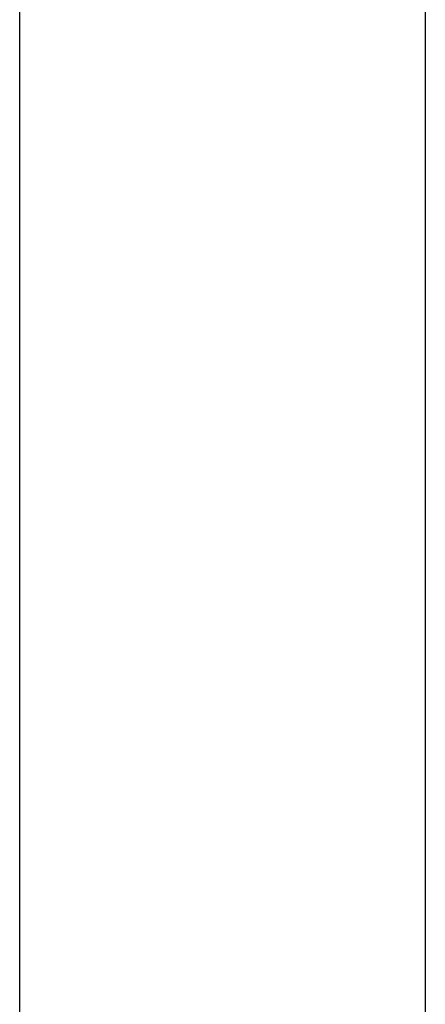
# Model space of a CAD drawing. Header units: millimetres. Extents: x -429 to 783, y -778 to 171.
# Tile 80 of 219: x 225.4 to 226.63, y -462.76 to -459.77. Entities that reach past the tile are written whole.
import ezdxf

# ---------------------------------------------------------------- set-up
doc = ezdxf.new("R2010")
doc.units = ezdxf.units.MM
doc.layers.get('0').update_dxf_attribs({"true_color": 0x000000})

msp = doc.modelspace()

# ---------------------------------------------------------------- linework, layer by layer
at = {"linetype": 'Continuous', "lineweight": -3}
msp.add_open_spline([(226.6274, -447.6641), (226.6274, -450.1443), (226.6274, -453.4057), (226.6274, -474.0063)], degree=3, dxfattribs=at)
msp.add_open_spline([(225.3983, -571.0835), (225.3983, -566.2475), (225.3983, -561.4114), (225.3983, -556.5754), (225.3983, -551.7394), (225.3983, -546.9034), (225.3983, -542.0673), (225.3983, -539.6493), (225.3983, -537.2313), (225.3983, -534.8133), (225.3983, -532.3953), (225.3983, -529.9773), (225.3983, -527.5593), (225.3983, -525.1413), (225.3983, -522.7233), (225.3983, -520.3052), (225.3983, -519.0962), (225.3983, -517.8872), (225.3983, -516.6782), (225.3983, -515.4692), (225.3983, -514.2602), (225.3983, -513.0512), (225.3983, -510.6332), (225.3983, -508.2152), (225.3983, -505.7972), (225.3983, -504.5882), (225.3983, -503.3792), (225.3983, -502.1701), (225.3983, -500.9611), (225.3983, -499.7521), (225.3983, -498.5431), (225.3983, -497.3341), (225.3983, -496.1251), (225.3983, -494.9161), (225.3983, -493.7071), (225.3983, -492.4981), (225.3983, -491.2891), (225.3983, -488.8711), (225.3983, -486.4531), (225.3983, -484.0351), (225.3983, -481.617), (225.3983, -479.199), (225.3983, -476.781), (225.3983, -474.363), (225.3983, -471.945), (225.3983, -469.527), (225.3983, -465.0737), (225.3983, -460.6204), (225.3983, -456.1671)], degree=3, knots=[914.853501, 914.853501, 914.853501, 914.853501, 1059.934198, 1059.934198, 1059.934198, 1205.01493, 1205.01493, 1205.01493, 1277.555296, 1277.555296, 1277.555296, 1350.095662, 1350.095662, 1350.095662, 1422.636027, 1422.636027, 1422.636027, 1458.90621, 1458.90621, 1458.90621, 1495.176393, 1495.176393, 1495.176393, 1567.71676, 1567.71676, 1567.71676, 1603.986943, 1603.986943, 1603.986943, 1640.257126, 1640.257126, 1640.257126, 1676.527309, 1676.527309, 1676.527309, 1712.797492, 1712.797492, 1712.797492, 1785.337858, 1785.337858, 1785.337858, 1857.878224, 1857.878224, 1857.878224, 1930.41859, 1930.41859, 1930.41859, 2064.017193, 2064.017193, 2064.017193, 2064.017193], dxfattribs=at)

doc.saveas('drawing.dxf')
